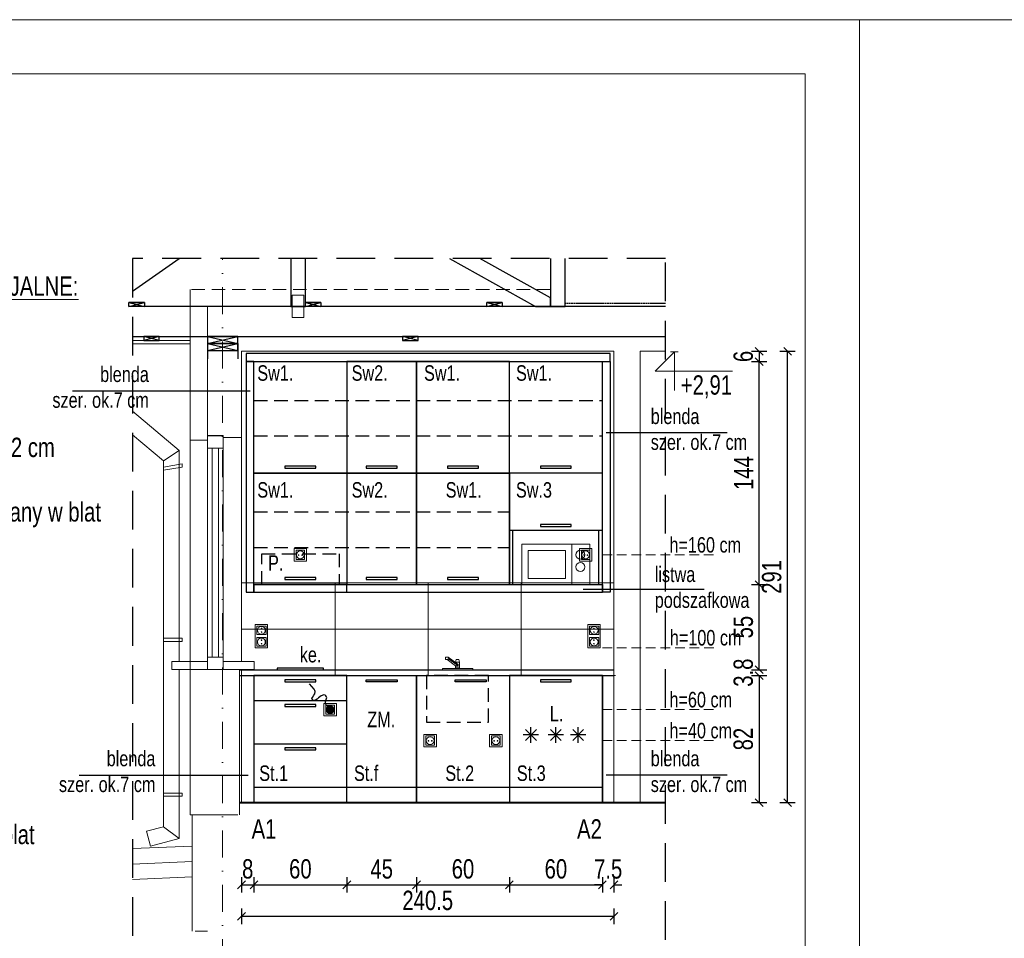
# Model space of a CAD drawing. Header units: inches. Extents: x 67014 to 70164, y -40762 to -35657.
# Tile 4 of 55: x 67522 to 68158, y -39870 to -39277. Entities that reach past the tile are written whole.
import ezdxf

# ---------------------------------------------------------------- set-up
doc = ezdxf.new("R2010")
doc.units = ezdxf.units.IN
doc.header["$MEASUREMENT"] = 0
for name, pattern in [('DASHDOT', [1, 0.5, -0.25, 0, -0.25]), ('DASHED', [0.75, 0.5, -0.25]), ('HIDDEN', [0.375, 0.25, -0.125])]:
    doc.linetypes.add(name, pattern=pattern)
for name, color, linetype, lineweight in [('A--tabelka rysunku', 7, 'Continuous', 0), ('A0-tabelka', 7, 'Continuous', 0), ('p--gniazdka', 1, 'Continuous', 0), ('p--kafelki', 251, 'Continuous', 13), ('p--koty wysok.', 7, 'Continuous', 0), ('p--meble kuchnia tech.', 84, 'Continuous', 25), ('p--meble numeracja', 5, 'Continuous', 0), ('p--numeracja rozwinięcie', 104, 'Continuous', 0)]:
    doc.layers.add(name, color=color, linetype=linetype, lineweight=lineweight)
doc.layers.add('AA_KOMINY.W+_Nr_Pióra__152', color=7, linetype='Continuous', lineweight=5, true_color=0x40cfff)
doc.layers.add('E_LAMPY', color=240, linetype='Continuous')
doc.styles.add('1-50', font='arial.ttf', dxfattribs={"width": 0.75, "height": 12.5})
doc.dimstyles.new('1-50', dxfattribs={"dimtxt": 12.5, "dimasz": 5, "dimexe": 5, "dimexo": 5, "dimgap": 0.09, "dimtad": 0, "dimdsep": 46, "dimtxsty": '1-50', "dimblk": 'OBLIQUE', "dimcen": 0.09, "dimadec": 0, "dimazin": 0, "dimtfac": 1, "dimtdec": 4, "dimtix": 1, "dimtofl": 0, "dimtmove": 2, "dimatfit": 3, "dimldrblk": 'OBLIQUE', "dimfxl": 5, "dimfxlon": 1, "dimtvp": 0.8, "dimtolj": 1, "dimtzin": 0, "dimarcsym": 0})

# ---------------------------------------------------------------- blocks, each defined once
blk = doc.blocks.new('bateria zlew')
at = {"lineweight": 0}
for p, q in [((-0.81, 6.51), (0.81, 6.51)), ((-0.41, 3.26), (6.11, 8.14)), ((6.11, 7.33), (-0.41, 2.44)), ((1.22, 2.44), (6.66, 6.52)), ((6.11, 8.14), (7.73, 8.14)), ((6.11, 6.51), (6.11, 7.33)), ((7.73, 6.51), (6.11, 6.51)), ((7.73, 8.14), (7.73, 6.51)), ((-9.77, 0), (-9.77, 0.81)), ((-9.77, 0.81), (9.77, 0.81)), ((9.77, 0), (-9.77, 0)), ((-1.22, 4.89), (1.22, 4.89)), ((-1.22, 0.81), (-1.22, 4.89)), ((-1.22, 1.63), (1.22, 1.63)), ((-0.41, 2.44), (-0.41, 3.26)), ((1.22, 2.44), (-0.41, 2.44)), ((1.22, 4.89), (1.22, 4.46)), ((1.22, 2.44), (1.22, 0.81)), ((9.77, 0.81), (9.77, 0))]:
    blk.add_line(p, q, dxfattribs=at)
for centre, start, end in [((2.04, 4.93), 151.0646, 180.8629), ((-2.04, 4.93), 359.1371, 28.93536)]:
    blk.add_arc(centre, 3.26, start, end, dxfattribs=at)
blk = doc.blocks.new('_OBLIQUE')
at = {"color": 0, "linetype": 'ByBlock', "lineweight": -2}
for p, q in [((-0.5, -0.5), (0.5, 0.5)), ((0, 0), (0, 0))]:
    blk.add_line(p, q, dxfattribs=at)
blk = doc.blocks.new('*D94')
at = {"color": 0, "lineweight": -2}
for p, q in [((67994.59, -39700.29), (68004.59, -39700.29)), ((67999.59, -39700.29), (67999.59, -39782.29)), ((67994.59, -39782.29), (68004.59, -39782.29))]:
    blk.add_line(p, q, dxfattribs=at)
at = {"layer": 'Defpoints', "color": 0}
for p in [(67930.47, -39700.29), (67944.92, -39782.29), (67999.59, -39782.29)]:
    blk.add_point(p, dxfattribs=at)
at = {"color": 0, "lineweight": -2, "xscale": 5, "yscale": 5, "zscale": 5}
for p, rotation in [((67999.59, -39700.29), 90), ((67999.59, -39782.29), 270)]:
    blk.add_blockref('_OBLIQUE', p, dxfattribs=dict(at, rotation=rotation))
at = {"color": 0, "insert": (67989.38, -39741.29), "char_height": 12.5, "attachment_point": 5, "rotation": 90, "style": '1-50'}
blk.add_mtext('\\A1;82', dxfattribs=at)
blk = doc.blocks.new('*D95')
at = {"color": 0, "lineweight": -2}
for p, q in [((67999.59, -39696.49), (67999.59, -39691.49)), ((67994.59, -39696.49), (68004.59, -39696.49)), ((67994.59, -39700.29), (68004.59, -39700.29)), ((67999.59, -39700.29), (67999.59, -39705.29))]:
    blk.add_line(p, q, dxfattribs=at)
at = {"layer": 'Defpoints', "color": 0}
for p in [(67922.97, -39696.49), (67922.97, -39700.29), (67999.59, -39696.49)]:
    blk.add_point(p, dxfattribs=at)
at = {"color": 0, "lineweight": -2, "xscale": 5, "yscale": 5, "zscale": 5}
for p, rotation in [((67999.59, -39696.49), 270), ((67999.59, -39700.29), 90)]:
    blk.add_blockref('_OBLIQUE', p, dxfattribs=dict(at, rotation=rotation))
at = {"color": 0, "insert": (67989.38, -39698.39), "char_height": 12.5, "attachment_point": 5, "rotation": 90, "style": '1-50'}
blk.add_mtext('\\A1;3.8', dxfattribs=at)
blk = doc.blocks.new('*D96')
at = {"color": 0, "lineweight": -2}
for p, q in [((67994.59, -39641.49), (68004.59, -39641.49)), ((67999.59, -39696.49), (67999.59, -39641.49)), ((67994.59, -39696.49), (68004.59, -39696.49))]:
    blk.add_line(p, q, dxfattribs=at)
at = {"layer": 'Defpoints', "color": 0}
for p in [(67922.97, -39641.49), (67999.59, -39641.49), (67922.97, -39696.49)]:
    blk.add_point(p, dxfattribs=at)
at = {"color": 0, "lineweight": -2, "xscale": 5, "yscale": 5, "zscale": 5}
for p, rotation in [((67999.59, -39641.49), 90), ((67999.59, -39696.49), 270)]:
    blk.add_blockref('_OBLIQUE', p, dxfattribs=dict(at, rotation=rotation))
at = {"color": 0, "insert": (67989.42, -39668.99), "char_height": 12.5, "attachment_point": 5, "rotation": 90, "style": '1-50'}
blk.add_mtext('\\A1;55', dxfattribs=at)
blk = doc.blocks.new('*D97')
at = {"color": 0, "lineweight": -2}
for p, q in [((67994.59, -39497.49), (68004.59, -39497.49)), ((67999.59, -39641.49), (67999.59, -39497.49)), ((67994.59, -39641.49), (68004.59, -39641.49))]:
    blk.add_line(p, q, dxfattribs=at)
at = {"layer": 'Defpoints', "color": 0}
for p in [(67898.33, -39497.49), (67999.59, -39497.49), (67922.97, -39641.49)]:
    blk.add_point(p, dxfattribs=at)
at = {"color": 0, "lineweight": -2, "xscale": 5, "yscale": 5, "zscale": 5}
for p, rotation in [((67999.59, -39497.49), 90), ((67999.59, -39641.49), 270)]:
    blk.add_blockref('_OBLIQUE', p, dxfattribs=dict(at, rotation=rotation))
at = {"color": 0, "insert": (67989.55, -39569.49), "char_height": 12.5, "attachment_point": 5, "rotation": 90, "style": '1-50'}
blk.add_mtext('\\A1;144', dxfattribs=at)
blk = doc.blocks.new('kuchenka mikrofalowa')
at = {"linetype": 'Continuous'}
for points in [[(0, 0), (44, 0), (44, 26), (0, 26)], [(0, 26), (32.31, 26), (32.31, 0), (0, 0)], [(44, 26), (32.31, 26), (32.31, 0), (44, 0)], [(4, 22), (28.31, 22), (28.31, 4), (4, 4)]]:
    blk.add_lwpolyline(points, close=True, dxfattribs=at)
for centre in [(37.85, 19.24), (37.85, 11.35)]:
    blk.add_circle(centre, 2.89, dxfattribs=at)
blk = doc.blocks.new('*D98')
at = {"color": 0, "lineweight": -2}
for p, q in [((67673.33, -39830.42), (67673.33, -39840.42)), ((67733.33, -39830.42), (67733.33, -39840.42)), ((67673.33, -39835.42), (67733.33, -39835.42))]:
    blk.add_line(p, q, dxfattribs=at)
at = {"layer": 'Defpoints', "color": 0}
for p in [(67673.33, -39799.34), (67733.33, -39799.34), (67733.33, -39835.42)]:
    blk.add_point(p, dxfattribs=at)
at = {"color": 0, "lineweight": -2, "xscale": 5, "yscale": 5, "zscale": 5, "rotation": 180}
blk.add_blockref('_OBLIQUE', (67673.33, -39835.42), dxfattribs=at)
at = {"color": 0, "lineweight": -2, "xscale": 5, "yscale": 5, "zscale": 5}
blk.add_blockref('_OBLIQUE', (67733.33, -39835.42), dxfattribs=at)
at = {"color": 0, "insert": (67703.33, -39825.21), "char_height": 12.5, "attachment_point": 5, "style": '1-50'}
blk.add_mtext('\\A1;60', dxfattribs=at)
blk = doc.blocks.new('*D99')
at = {"color": 0, "lineweight": -2}
for p, q in [((67778.33, -39830.42), (67778.33, -39840.42)), ((67838.33, -39830.42), (67838.33, -39840.42)), ((67778.33, -39835.42), (67838.33, -39835.42))]:
    blk.add_line(p, q, dxfattribs=at)
at = {"layer": 'Defpoints', "color": 0}
for p in [(67778.33, -39799.34), (67838.33, -39799.34), (67838.33, -39835.42)]:
    blk.add_point(p, dxfattribs=at)
at = {"color": 0, "lineweight": -2, "xscale": 5, "yscale": 5, "zscale": 5, "rotation": 180}
blk.add_blockref('_OBLIQUE', (67778.33, -39835.42), dxfattribs=at)
at = {"color": 0, "lineweight": -2, "xscale": 5, "yscale": 5, "zscale": 5}
blk.add_blockref('_OBLIQUE', (67838.33, -39835.42), dxfattribs=at)
at = {"color": 0, "insert": (67808.33, -39825.21), "char_height": 12.5, "attachment_point": 5, "style": '1-50'}
blk.add_mtext('\\A1;60', dxfattribs=at)
blk = doc.blocks.new('*D100')
at = {"color": 0, "lineweight": -2}
for p, q in [((67733.33, -39830.42), (67733.33, -39840.42)), ((67778.33, -39830.42), (67778.33, -39840.42)), ((67733.33, -39835.42), (67778.33, -39835.42))]:
    blk.add_line(p, q, dxfattribs=at)
at = {"layer": 'Defpoints', "color": 0}
for p in [(67733.33, -39799.34), (67778.33, -39799.34), (67778.33, -39835.42)]:
    blk.add_point(p, dxfattribs=at)
at = {"color": 0, "lineweight": -2, "xscale": 5, "yscale": 5, "zscale": 5, "rotation": 180}
blk.add_blockref('_OBLIQUE', (67733.33, -39835.42), dxfattribs=at)
at = {"color": 0, "lineweight": -2, "xscale": 5, "yscale": 5, "zscale": 5}
blk.add_blockref('_OBLIQUE', (67778.33, -39835.42), dxfattribs=at)
at = {"color": 0, "insert": (67755.83, -39825.25), "char_height": 12.5, "attachment_point": 5, "style": '1-50'}
blk.add_mtext('\\A1;45', dxfattribs=at)
blk = doc.blocks.new('*D101')
at = {"color": 0, "lineweight": -2}
for p, q in [((67838.33, -39830.42), (67838.33, -39840.42)), ((67898.33, -39830.42), (67898.33, -39840.42)), ((67838.33, -39835.42), (67898.33, -39835.42))]:
    blk.add_line(p, q, dxfattribs=at)
at = {"layer": 'Defpoints', "color": 0}
for p in [(67838.33, -39799.34), (67898.33, -39799.34), (67898.33, -39835.42)]:
    blk.add_point(p, dxfattribs=at)
at = {"color": 0, "lineweight": -2, "xscale": 5, "yscale": 5, "zscale": 5, "rotation": 180}
blk.add_blockref('_OBLIQUE', (67838.33, -39835.42), dxfattribs=at)
at = {"color": 0, "lineweight": -2, "xscale": 5, "yscale": 5, "zscale": 5}
blk.add_blockref('_OBLIQUE', (67898.33, -39835.42), dxfattribs=at)
at = {"color": 0, "insert": (67868.33, -39825.21), "char_height": 12.5, "attachment_point": 5, "style": '1-50'}
blk.add_mtext('\\A1;60', dxfattribs=at)
blk = doc.blocks.new('*D102')
at = {"color": 0, "lineweight": -2}
for p, q in [((67898.33, -39830.42), (67898.33, -39840.42)), ((67905.83, -39830.42), (67905.83, -39840.42)), ((67898.33, -39835.42), (67893.33, -39835.42)), ((67905.83, -39835.42), (67910.83, -39835.42))]:
    blk.add_line(p, q, dxfattribs=at)
at = {"layer": 'Defpoints', "color": 0}
for p in [(67898.33, -39799.34), (67905.83, -39799.34), (67905.83, -39835.42)]:
    blk.add_point(p, dxfattribs=at)
at = {"color": 0, "lineweight": -2, "xscale": 5, "yscale": 5, "zscale": 5}
blk.add_blockref('_OBLIQUE', (67898.33, -39835.42), dxfattribs=at)
at = {"color": 0, "lineweight": -2, "xscale": 5, "yscale": 5, "zscale": 5, "rotation": 180}
blk.add_blockref('_OBLIQUE', (67905.83, -39835.42), dxfattribs=at)
at = {"color": 0, "insert": (67902.08, -39825.25), "char_height": 12.5, "attachment_point": 5, "style": '1-50'}
blk.add_mtext('\\A1;7.5', dxfattribs=at)
blk = doc.blocks.new('*D103')
at = {"color": 0, "lineweight": -2}
for p, q in [((67665.33, -39830.42), (67665.33, -39840.42)), ((67673.33, -39830.42), (67673.33, -39840.42)), ((67665.33, -39835.42), (67673.33, -39835.42))]:
    blk.add_line(p, q, dxfattribs=at)
at = {"layer": 'Defpoints', "color": 0}
for p in [(67665.33, -39799.34), (67673.33, -39799.34), (67673.33, -39835.42)]:
    blk.add_point(p, dxfattribs=at)
at = {"color": 0, "lineweight": -2, "xscale": 5, "yscale": 5, "zscale": 5, "rotation": 180}
blk.add_blockref('_OBLIQUE', (67665.33, -39835.42), dxfattribs=at)
at = {"color": 0, "lineweight": -2, "xscale": 5, "yscale": 5, "zscale": 5}
blk.add_blockref('_OBLIQUE', (67673.33, -39835.42), dxfattribs=at)
at = {"color": 0, "insert": (67669.33, -39825.21), "char_height": 12.5, "attachment_point": 5, "style": '1-50'}
blk.add_mtext('\\A1;8', dxfattribs=at)
blk = doc.blocks.new('*D104')
at = {"color": 0, "lineweight": -2}
for p, q in [((67665.33, -39850.77), (67665.33, -39860.77)), ((67905.83, -39850.77), (67905.83, -39860.77)), ((67665.33, -39855.77), (67905.83, -39855.77))]:
    blk.add_line(p, q, dxfattribs=at)
at = {"layer": 'Defpoints', "color": 0}
for p in [(67665.33, -39815.6), (67905.83, -39815.6), (67905.83, -39855.77)]:
    blk.add_point(p, dxfattribs=at)
at = {"color": 0, "lineweight": -2, "xscale": 5, "yscale": 5, "zscale": 5, "rotation": 180}
blk.add_blockref('_OBLIQUE', (67665.33, -39855.77), dxfattribs=at)
at = {"color": 0, "lineweight": -2, "xscale": 5, "yscale": 5, "zscale": 5}
blk.add_blockref('_OBLIQUE', (67905.83, -39855.77), dxfattribs=at)
at = {"color": 0, "insert": (67785.58, -39845.56), "char_height": 12.5, "attachment_point": 5, "style": '1-50'}
blk.add_mtext('\\A1;240.5', dxfattribs=at)
blk = doc.blocks.new('*D105')
at = {"color": 0, "lineweight": -2}
for p, q in [((68012.95, -39490.79), (68022.95, -39490.79)), ((68017.95, -39782.29), (68017.95, -39490.79)), ((68012.95, -39782.29), (68022.95, -39782.29))]:
    blk.add_line(p, q, dxfattribs=at)
at = {"layer": 'Defpoints', "color": 0}
for p in [(67994.59, -39490.79), (68017.95, -39490.79), (67994.59, -39782.29)]:
    blk.add_point(p, dxfattribs=at)
at = {"color": 0, "lineweight": -2, "xscale": 5, "yscale": 5, "zscale": 5}
for p, rotation in [((68017.95, -39490.79), 90), ((68017.95, -39782.29), 270)]:
    blk.add_blockref('_OBLIQUE', p, dxfattribs=dict(at, rotation=rotation))
at = {"color": 0, "insert": (68007.74, -39636.54), "char_height": 12.5, "attachment_point": 5, "rotation": 90, "style": '1-50'}
blk.add_mtext('\\A1;291', dxfattribs=at)
blk = doc.blocks.new('kota wykoń')
for p, q in [((0, 25), (0, 0)), ((0, 0), (-12.5, 12.5)), ((-12.5, 12.5), (37.5, 12.5))]:
    blk.add_line(p, q)
at = {"lineweight": 0}
blk.add_line((-2.5, 0), (2.5, 0), dxfattribs=at)
blk = doc.blocks.new('*D106')
at = {"color": 0, "lineweight": -2}
for p, q in [((67994.59, -39490.79), (68004.59, -39490.79)), ((67999.59, -39490.79), (67999.59, -39497.49)), ((67994.59, -39497.49), (68004.59, -39497.49))]:
    blk.add_line(p, q, dxfattribs=at)
at = {"layer": 'Defpoints', "color": 0}
for p in [(67905.83, -39490.79), (67898.33, -39497.49), (67999.59, -39497.49)]:
    blk.add_point(p, dxfattribs=at)
at = {"color": 0, "lineweight": -2, "xscale": 5, "yscale": 5, "zscale": 5}
for p, rotation in [((67999.59, -39490.79), 90), ((67999.59, -39497.49), 270)]:
    blk.add_blockref('_OBLIQUE', p, dxfattribs=dict(at, rotation=rotation))
at = {"color": 0, "insert": (67989.38, -39494.14), "char_height": 12.5, "attachment_point": 5, "rotation": 90, "style": '1-50'}
blk.add_mtext('\\A1;6', dxfattribs=at)
blk = doc.blocks.new('SPLINE_10', base_point=(16648.9, -8782.5))
at = {"lineweight": 30, "true_color": 0xf50000}
h = blk.add_hatch(color=1, dxfattribs=at)
h.dxf.hatch_style = 1
h.paths.add_polyline_path([(16574.2, -8575.1, 1), (16553.8, -8575.1, 1)])
at = {"color": 1, "lineweight": 30, "true_color": 0xf50000}
blk.add_circle((16564, -8575.1), 10.2, dxfattribs=at)
at = {"layer": 'AA_KOMINY.W+_Nr_Pióra__152', "color": 1, "lineweight": 30, "true_color": 0xf50000, "flags": 128}
for points in [[(16568.7, -8507.5), (16563.9, -8503.2), (16562.5, -8499.8), (16562.1, -8495.2), (16562.1, -8473.3)], [(16568.6, -8524.7), (16574.3, -8524.7), (16580.1, -8523.8), (16583.2, -8522.5), (16586, -8520), (16586.5, -8518.3), (16586.6, -8515.2), (16585.6, -8513.2), (16582.5, -8511.6), (16574.1, -8509), (16568.7, -8507.5)], [(16553.6, -8542.9), (16550.6, -8541.8), (16548.2, -8540.1), (16547, -8537.4), (16547, -8533.9), (16547.8, -8530.7), (16549.9, -8527.6), (16558.3, -8524.7)], [(16558.3, -8524.7), (16568.6, -8524.7)], [(16564, -8568.5), (16564, -8555.3), (16563, -8551.7), (16561.9, -8549.8), (16559.8, -8547), (16553.6, -8542.9)]]:
    blk.add_lwpolyline(points, dxfattribs=at)

msp = doc.modelspace()

# ---------------------------------------------------------------- linework, layer by layer
at = {"color": 0, "linetype": 'DASHDOT', "lineweight": 0, "ltscale": 35}
msp.add_line((67653.134, -39923.087), (67653.134, -39430.972), dxfattribs=at)
at = {"color": 0, "lineweight": 0, "ltscale": 35}
for p, q in [((67632.184, -39548.288), (67632.184, -39450.856)), ((67595.003, -39481.288), (67939.179, -39481.288)), ((67643.384, -39545.288), (67643.384, -39481.288)), ((67643.384, -39520.988), (67643.384, -39481.288)), ((67664.084, -39481.288), (67939.179, -39481.288)), ((67665.334, -39490.788), (67905.834, -39490.788)), ((67665.334, -39546.538), (67665.334, -39490.788)), ((67905.834, -39490.788), (67905.834, -39782.288)), ((67922.734, -39490.788), (67922.734, -39782.288)), ((67922.734, -39490.788), (67939.179, -39490.788)), ((67632.184, -39548.288), (67643.384, -39548.288)), ((67653.384, -39546.538), (67665.334, -39546.538)), ((67632.184, -39696.288), (67632.184, -39790.288)), ((67664.084, -39696.288), (67664.084, -39790.288)), ((67665.334, -39696.288), (67665.334, -39782.288)), ((67643.384, -39790.288), (67632.134, -39790.288)), ((67662.884, -39790.288), (67643.384, -39790.288))]:
    msp.add_line(p, q, dxfattribs=at)
at = {"color": 0, "linetype": 'HIDDEN', "lineweight": 0, "ltscale": 35}
msp.add_line((67864.859, -39450.856), (67632.184, -39450.856), dxfattribs=at)
at = {"color": 0, "linetype": 'Continuous', "lineweight": 0, "ltscale": 12}
msp.add_line((67643.384, -39481.288), (67643.384, -39461.788), dxfattribs=at)
at = {"linetype": 'DASHED'}
msp.add_line((67874.359, -39459.788), (67939.179, -39459.788), dxfattribs=at)
at = {"color": 0, "linetype": 'Continuous', "lineweight": 0, "ltscale": 35}
for p, q in [((67595.003, -39483.788), (67632.184, -39483.788)), ((67595.003, -39485.988), (67632.184, -39485.988)), ((67633.384, -39790.288), (67633.384, -39865.288)), ((67633.384, -39810.373), (67595.003, -39811.997)), ((67633.384, -39820.375), (67595.003, -39821.999)), ((67633.384, -39830.373), (67595.003, -39831.997)), ((67635.384, -39865.288), (67643.384, -39865.288))]:
    msp.add_line(p, q, dxfattribs=at)
for p, q in [((67643.384, -39481.288), (67643.384, -39485.788)), ((67662.884, -39481.288), (67643.384, -39481.288)), ((67643.384, -39481.288), (67662.884, -39485.788)), ((67643.384, -39485.788), (67662.884, -39481.288)), ((67643.384, -39481.288), (67662.884, -39481.288)), ((67662.884, -39485.788), (67662.884, -39481.288)), ((67643.384, -39485.788), (67662.884, -39485.788)), ((67643.384, -39485.788), (67643.384, -39495.788)), ((67643.384, -39485.788), (67643.384, -39490.288)), ((67662.884, -39485.788), (67643.384, -39485.788)), ((67643.384, -39485.788), (67662.884, -39490.288)), ((67643.384, -39490.288), (67662.884, -39485.788)), ((67643.384, -39485.788), (67662.884, -39485.788)), ((67643.384, -39490.288), (67662.884, -39490.288)), ((67662.884, -39485.788), (67662.884, -39495.788)), ((67662.884, -39490.288), (67662.884, -39485.788)), ((67556.208, -39516.359), (67670.99, -39516.359)), ((67643.384, -39545.288), (67653.134, -39545.288)), ((67978.85, -39543.528), (67900.814, -39543.528)), ((67964.042, -39644.741), (67886.006, -39644.741)), ((67560.457, -39764.554), (67669.602, -39764.554)), ((67978.85, -39764.554), (67900.814, -39764.554))]:
    msp.add_line(p, q)
at = {"color": 0, "lineweight": 0}
for p, q in [((67625.034, -39554.821), (67595.003, -39529.519)), ((67615.034, -39561.58), (67595.003, -39544.704)), ((67632.184, -39548.288), (67632.184, -39696.288)), ((67665.334, -39691.288), (67665.334, -39546.538)), ((67615.034, -39561.58), (67625.034, -39554.821)), ((67625.034, -39691.288), (67625.034, -39554.821)), ((67615.034, -39797.909), (67615.034, -39561.58)), ((67625.034, -39805.582), (67625.034, -39696.288)), ((67615.034, -39797.909), (67604.064, -39800.849)), ((67604.064, -39800.849), (67606.652, -39810.508)), ((67615.034, -39797.909), (67625.034, -39805.582)), ((67625.034, -39805.582), (67606.652, -39810.508))]:
    msp.add_line(p, q, dxfattribs=at)
at = {"color": 0, "linetype": 'Continuous'}
for p, q in [((67857.195, -39738.627), (67847.195, -39738.627)), ((67855.731, -39742.162), (67848.66, -39735.091)), ((67848.66, -39742.162), (67855.731, -39735.091)), ((67852.195, -39743.627), (67852.195, -39733.627)), ((67873.308, -39738.627), (67863.308, -39738.627)), ((67871.843, -39742.162), (67864.772, -39735.091)), ((67864.772, -39742.162), (67871.843, -39735.091)), ((67868.308, -39743.627), (67868.308, -39733.627)), ((67887.713, -39738.627), (67877.713, -39738.627)), ((67886.248, -39742.162), (67879.177, -39735.091)), ((67879.177, -39742.162), (67886.248, -39735.091)), ((67882.713, -39743.627), (67882.713, -39733.627))]:
    msp.add_line(p, q, dxfattribs=at)
at = {"color": 0, "linetype": 'Continuous', "lineweight": 40, "ltscale": 35}
for p, q in [((67664.134, -39782.288), (67920.284, -39782.288)), ((67920.284, -39782.288), (67939.179, -39782.288))]:
    msp.add_line(p, q, dxfattribs=at)
for points in [[(67595.48, -39430.972), (67595.003, -39431.306)], [(67595.003, -39452.059), (67625.118, -39430.972)], [(67697.076, -39430.972), (67697.076, -39461.788), (67706.576, -39461.788), (67706.576, -39430.972)], [(67799.551, -39430.972), (67855.071, -39461.788), (67864.859, -39461.788), (67864.859, -39456.356), (67819.126, -39430.972)], [(67864.859, -39430.972), (67864.859, -39461.788), (67874.359, -39461.788), (67874.359, -39430.972)], [(67939.179, -39461.788), (67595.003, -39461.788)], [(67595.003, -39481.288), (67939.179, -39481.288)]]:
    msp.add_lwpolyline(points)
at = {"linetype": 'HIDDEN', "ltscale": 100}
msp.add_lwpolyline([(67939.179, -39430.972), (67595.003, -39430.972), (67595.003, -39908.538), (67939.179, -39908.538)], close=True, dxfattribs=at)
for points in [[(67602.658, -39461.788), (67592.658, -39461.788), (67592.658, -39459.288), (67602.658, -39459.288)], [(67602.658, -39461.788), (67592.658, -39461.788), (67602.658, -39459.288), (67592.658, -39459.288)], [(67716.576, -39461.788), (67706.576, -39461.788), (67706.576, -39459.288), (67716.576, -39459.288)], [(67716.576, -39461.788), (67706.576, -39461.788), (67716.576, -39459.288), (67706.576, -39459.288)], [(67833.745, -39461.788), (67823.745, -39461.788), (67823.745, -39459.288), (67833.745, -39459.288)], [(67833.745, -39461.788), (67823.745, -39461.788), (67833.745, -39459.288), (67823.745, -39459.288)], [(67602.184, -39483.788), (67612.184, -39483.788), (67612.184, -39481.288), (67602.184, -39481.288)], [(67602.184, -39483.788), (67612.184, -39483.788), (67602.184, -39481.288), (67612.184, -39481.288)], [(67769.384, -39483.788), (67779.384, -39483.788), (67779.384, -39481.288), (67769.384, -39481.288)], [(67769.384, -39483.788), (67779.384, -39483.788), (67769.384, -39481.288), (67779.384, -39481.288)]]:
    msp.add_lwpolyline(points, close=True)
at = {"lineweight": 0}
msp.add_lwpolyline([(67705.626, -39468.938), (67705.626, -39454.638), (67698.026, -39454.638), (67698.026, -39468.938)], close=True, dxfattribs=at)
at = {"color": 0, "linetype": 'Continuous', "lineweight": 0}
for points in [[(67643.384, -39545.288), (67653.384, -39545.288), (67653.384, -39696.288), (67643.384, -39696.288)], [(67643.384, -39545.288), (67653.384, -39545.288), (67653.384, -39553.288), (67643.384, -39553.288)], [(67646.384, -39553.288), (67650.384, -39553.288), (67650.384, -39688.288), (67646.384, -39688.288)], [(67643.384, -39696.288), (67620.384, -39696.288), (67620.384, -39691.288), (67643.384, -39691.288)], [(67643.384, -39696.288), (67653.384, -39696.288), (67653.384, -39688.288), (67643.384, -39688.288)], [(67653.384, -39696.288), (67673.384, -39696.288), (67673.384, -39691.288), (67653.384, -39691.288)]]:
    msp.add_lwpolyline(points, close=True, dxfattribs=at)
at = {"color": 0, "lineweight": 0}
for points in [[(67615.034, -39565.551), (67627.034, -39563.551), (67627.034, -39565.551), (67615.034, -39567.551)], [(67615.034, -39676.203), (67627.034, -39676.203), (67627.034, -39678.203), (67615.034, -39678.203)], [(67615.034, -39776.203), (67627.034, -39776.203), (67627.034, -39778.203), (67615.034, -39778.203)]]:
    msp.add_lwpolyline(points, close=True, dxfattribs=at)
at = {"layer": 'A--tabelka rysunku', "linetype": 'Continuous'}
for points in [[(67014.402, -40761.616), (68064.402, -40761.616), (68064.402, -39276.616), (67014.402, -39276.616)], [(68064.402, -40761.616), (70164.402, -40761.616), (70164.402, -39276.616), (68064.402, -39276.616)], [(68064.402, -40761.616), (70164.402, -40761.616), (70164.402, -39276.616), (68064.402, -39276.616)], [(67114.402, -40726.616), (68029.402, -40726.616), (68029.402, -39311.616), (67114.402, -39311.616)]]:
    msp.add_lwpolyline(points, close=True, dxfattribs=at)
at = {"layer": 'p--gniazdka', "linetype": 'HIDDEN', "ltscale": 25}
for p, q in [((67898.334, -39622.288), (67970.369, -39622.288)), ((67889.003, -39682.288), (67970.629, -39682.288)), ((67898.334, -39722.288), (67970.369, -39722.288)), ((67898.334, -39742.288), (67970.369, -39742.288))]:
    msp.add_line(p, q, dxfattribs=at)
at = {"layer": 'p--gniazdka', "linetype": 'Continuous'}
for points in [[(67699.334, -39626.288), (67707.334, -39626.288), (67707.334, -39618.288), (67699.334, -39618.288)], [(67700.584, -39625.288), (67706.084, -39625.288), (67706.084, -39619.288), (67700.584, -39619.288)], [(67682.164, -39667.288), (67682.164, -39682.288), (67674.164, -39682.288), (67674.164, -39667.288)], [(67681.164, -39668.288), (67681.164, -39673.788), (67675.164, -39673.788), (67675.164, -39668.288)], [(67889.003, -39667.288), (67889.003, -39682.288), (67897.003, -39682.288), (67897.003, -39667.288)], [(67890.003, -39668.288), (67890.003, -39673.788), (67896.003, -39673.788), (67896.003, -39668.288)], [(67681.164, -39681.288), (67681.164, -39675.788), (67675.164, -39675.788), (67675.164, -39681.288)], [(67890.003, -39681.288), (67890.003, -39675.788), (67896.003, -39675.788), (67896.003, -39681.288)], [(67718.579, -39726.288), (67726.579, -39726.288), (67726.579, -39718.288), (67718.579, -39718.288)], [(67719.829, -39725.288), (67725.329, -39725.288), (67725.329, -39719.288), (67719.829, -39719.288)], [(67791.129, -39746.288), (67783.129, -39746.288), (67783.129, -39738.288), (67791.129, -39738.288)], [(67825.539, -39746.288), (67833.539, -39746.288), (67833.539, -39738.288), (67825.539, -39738.288)], [(67789.879, -39745.288), (67784.379, -39745.288), (67784.379, -39739.288), (67789.879, -39739.288)], [(67826.789, -39745.288), (67832.289, -39745.288), (67832.289, -39739.288), (67826.789, -39739.288)]]:
    msp.add_lwpolyline(points, close=True, dxfattribs=at)
for centre, radius in [((67703.334, -39622.288), 2.522), ((67702.2, -39622.4), 0.217), ((67704.468, -39622.4), 0.217), ((67678.164, -39671.038), 2.522), ((67893.003, -39671.038), 2.522), ((67678.277, -39669.904), 0.217), ((67678.277, -39672.172), 0.217), ((67892.891, -39669.904), 0.217), ((67892.891, -39672.172), 0.217), ((67678.164, -39678.538), 2.522), ((67678.277, -39677.404), 0.217), ((67678.277, -39679.672), 0.217), ((67893.003, -39678.538), 2.522), ((67892.891, -39677.404), 0.217), ((67892.891, -39679.672), 0.217), ((67722.579, -39722.288), 2.522), ((67721.445, -39722.4), 0.217), ((67723.712, -39722.4), 0.217), ((67787.129, -39742.288), 2.522), ((67785.995, -39742.4), 0.217), ((67788.262, -39742.4), 0.217), ((67829.539, -39742.288), 2.522), ((67828.405, -39742.4), 0.217), ((67830.673, -39742.4), 0.217)]:
    msp.add_circle(centre, radius, dxfattribs=at)
at = {"layer": 'p--kafelki', "linetype": 'Continuous'}
for p, q in [((67665.334, -39640.288), (67905.834, -39640.288)), ((67725.834, -39640.288), (67725.834, -39700.288)), ((67785.834, -39640.288), (67785.834, -39700.288)), ((67845.834, -39640.288), (67845.834, -39700.288)), ((67665.334, -39670.288), (67905.834, -39670.288)), ((67666.334, -39700.288), (67906.834, -39700.288))]:
    msp.add_line(p, q, dxfattribs=at)
at = {"layer": 'p--kafelki', "color": 1, "linetype": 'Continuous'}
for points in [[(67883.593, -39626.288), (67891.593, -39626.288), (67891.593, -39618.288), (67883.593, -39618.288)], [(67884.843, -39625.288), (67890.343, -39625.288), (67890.343, -39619.288), (67884.843, -39619.288)]]:
    msp.add_lwpolyline(points, close=True, dxfattribs=at)
for centre, radius in [((67887.593, -39622.288), 2.522), ((67886.459, -39622.4), 0.217), ((67888.727, -39622.4), 0.217)]:
    msp.add_circle(centre, radius, dxfattribs=at)
at = {"layer": 'p--meble kuchnia tech.', "ltscale": 35}
for p, q in [((67838.334, -39497.488), (67898.334, -39497.488)), ((67898.334, -39606.488), (67838.334, -39606.488)), ((67673.334, -39641.488), (67898.334, -39641.488)), ((67673.334, -39641.488), (67673.334, -39646.488)), ((67898.334, -39641.488), (67898.334, -39646.488)), ((67673.334, -39646.488), (67898.334, -39646.488)), ((67664.134, -39696.488), (67905.834, -39696.488)), ((67664.134, -39700.288), (67905.834, -39700.288)), ((67717.334, -39700.288), (67905.834, -39700.288)), ((67898.334, -39700.288), (67898.334, -39782.288)), ((67673.334, -39716.288), (67733.334, -39716.288)), ((67673.334, -39744.288), (67733.334, -39744.288)), ((67673.334, -39772.288), (67898.334, -39772.288))]:
    msp.add_line(p, q, dxfattribs=at)
at = {"layer": 'p--meble kuchnia tech.', "linetype": 'HIDDEN', "ltscale": 35}
for p, q in [((67673.334, -39522.488), (67898.334, -39522.488)), ((67673.334, -39545.488), (67898.334, -39545.488)), ((67673.334, -39594.488), (67838.334, -39594.488)), ((67673.334, -39617.488), (67838.334, -39617.488))]:
    msp.add_line(p, q, dxfattribs=at)
at = {"layer": 'p--meble kuchnia tech.', "ltscale": 35}
for points in [[(67668.334, -39497.488), (67903.325, -39497.488), (67903.325, -39492.334), (67668.334, -39492.334)], [(67673.334, -39497.488), (67668.334, -39497.488), (67668.334, -39646.488), (67673.334, -39646.488)], [(67733.334, -39569.488), (67673.334, -39569.488), (67673.334, -39497.488), (67733.334, -39497.488)], [(67733.334, -39569.488), (67778.334, -39569.488), (67778.334, -39497.488), (67733.334, -39497.488)], [(67778.334, -39569.488), (67838.334, -39569.488), (67838.334, -39497.488), (67778.334, -39497.488)], [(67898.334, -39497.488), (67903.334, -39497.488), (67903.334, -39646.488), (67898.334, -39646.488)], [(67693.334, -39566.253), (67713.281, -39566.253), (67713.281, -39564.996), (67693.334, -39564.996)], [(67745.834, -39566.253), (67765.781, -39566.253), (67765.781, -39564.996), (67745.834, -39564.996)], [(67798.334, -39566.253), (67818.281, -39566.253), (67818.281, -39564.996), (67798.334, -39564.996)], [(67858.334, -39566.253), (67878.281, -39566.253), (67878.281, -39564.996), (67858.334, -39564.996)], [(67733.334, -39641.488), (67673.334, -39641.488), (67673.334, -39569.488), (67733.334, -39569.488)], [(67733.334, -39641.488), (67778.334, -39641.488), (67778.334, -39569.488), (67733.334, -39569.488)], [(67778.334, -39641.488), (67838.334, -39641.488), (67838.334, -39569.488), (67778.334, -39569.488)], [(67838.334, -39641.488), (67898.334, -39641.488), (67898.334, -39569.488), (67838.334, -39569.488)], [(67858.334, -39603.952), (67878.281, -39603.952), (67878.281, -39602.695), (67858.334, -39602.695)], [(67693.334, -39638.253), (67713.281, -39638.253), (67713.281, -39636.996), (67693.334, -39636.996)], [(67745.834, -39638.253), (67765.781, -39638.253), (67765.781, -39636.996), (67745.834, -39636.996)], [(67798.334, -39638.253), (67818.281, -39638.253), (67818.281, -39636.996), (67798.334, -39636.996)], [(67733.334, -39641.488), (67673.334, -39641.488), (67673.334, -39646.488), (67733.334, -39646.488)], [(67673.334, -39782.288), (67733.334, -39782.288), (67733.334, -39700.288), (67673.334, -39700.288)], [(67688.308, -39696.488), (67718.308, -39696.488), (67718.308, -39695.488), (67688.308, -39695.488)], [(67778.334, -39782.288), (67733.334, -39782.288), (67733.334, -39700.288), (67778.334, -39700.288)], [(67838.334, -39782.288), (67778.334, -39782.288), (67778.334, -39700.288), (67838.334, -39700.288)], [(67838.334, -39782.288), (67898.334, -39782.288), (67898.334, -39700.288), (67838.334, -39700.288)], [(67693.334, -39704.31), (67713.281, -39704.31), (67713.281, -39703.053), (67693.334, -39703.053)], [(67765.834, -39704.31), (67745.887, -39704.31), (67745.887, -39703.053), (67765.834, -39703.053)], [(67823.334, -39704.31), (67803.387, -39704.31), (67803.387, -39703.053), (67823.334, -39703.053)], [(67858.334, -39704.31), (67878.281, -39704.31), (67878.281, -39703.053), (67858.334, -39703.053)], [(67693.334, -39720.31), (67713.281, -39720.31), (67713.281, -39719.053), (67693.334, -39719.053)], [(67693.334, -39748.31), (67713.281, -39748.31), (67713.281, -39747.053), (67693.334, -39747.053)]]:
    msp.add_lwpolyline(points, close=True, dxfattribs=at)
for points in [[(67840.481, -39641.488), (67840.481, -39606.488)], [(67896.134, -39641.488), (67896.134, -39606.488)]]:
    msp.add_lwpolyline(points, dxfattribs=at)
at = {"layer": 'p--meble kuchnia tech.', "linetype": 'HIDDEN', "ltscale": 35}
for points in [[(67678.334, -39621.569), (67728.334, -39621.569), (67728.334, -39641.488), (67678.334, -39641.488)], [(67824.829, -39700.288), (67784.829, -39700.288), (67784.829, -39730.288), (67824.829, -39730.288)]]:
    msp.add_lwpolyline(points, close=True, dxfattribs=at)

# ---------------------------------------------------------------- block references
at = {"layer": 'E_LAMPY', "linetype": 'Continuous', "xscale": -0.2100000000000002, "yscale": 0.2100000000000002, "zscale": 0.2100000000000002, "rotation": 39.62132203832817}
msp.add_blockref('SPLINE_10', (67736.61, -39767.194), dxfattribs=at)
at = {"layer": 'p--kafelki', "linetype": 'Continuous'}
msp.add_blockref('kuchenka mikrofalowa', (67846.334, -39641.488), dxfattribs=at)
at = {"layer": 'p--kafelki', "linetype": 'Continuous', "xscale": -1}
msp.add_blockref('bateria zlew', (67804.829, -39696.488), dxfattribs=at)
at = {"layer": 'p--koty wysok.', "xscale": -1, "rotation": 180}
msp.add_blockref('kota wykoń', (67944.87, -39491.225), dxfattribs=at)

# ---------------------------------------------------------------- texts
at = {"layer": 'A0-tabelka', "lineweight": 5, "style": '1-50'}
for s, insert, char_height, width, attachment_point in [('\\pxql;{\\LZESTAWIENIE WYPOSAŻENIA POMIESZCZENIE  SOCJALNE:\\P\\pxql;}\\P\\pxql;{\\LMEBLE:\\P\\pxql;}St1. - szafka stojąca 3 szuflady szer. 60x60x82 cm \\P\\pxql;Stf - szafka stojąca do zabudowy zmywarki 45x60x85 cm\\P\\pxql;St2 - szafka stojąca zlewozmykakowa z szufladą 60x60x82 cm\\P\\pxql;St3 - szafka stojąca pod zabudowę lodówki 60x60x82 cm\\P\\pxql;z - zlewozmywak jednokomorowy z ociekaczem, wpuszczany w blat\\P\\pxql;bl - blat kuchenny gr. 3,8 cm dł. ok. 240 cm\\P\\pxql;Sw1 - szafka wisząca 60x35x72 cm \\P\\pxql;Sw2- szafka wisząca 45 x35x72 cm\\P\\pxql;Sw3- szafka wisząca pod mikrofalówkę 60x 35 x 72 cm\\P\\pxql;ks2 - krzesło szt .2\\P\\pxql;st - stolik 60 x 80 x 75 cm\\P\\pxql;\\P\\pxql;{\\L URZĄDZENIA  ELEKTRYCZNE^I\\P\\pxql;}L- lodówka podblatowa do zabudowy szer. 60x55x82 cm\\P\\pxql;ke - kuchenka elektryczna dwupalnikowa wpuszczana w blat\\P\\pxql;km - kuchenka mikrofalowa \\P\\pxql;ZM - zmywarka szer. 45 cm\\P\\pxql;P - pochłaniacz podszafkowy z wkładem węglowym', (67180.858, -39442.425), 12.5, 422.81147, 1), ('blenda\\Pszer. ok.7 cm', (67605.48, -39500.651), 10, 102.78666, 3), ('blenda\\Pszer. ok.7 cm', (67929.578, -39527.821), 10, 102.78666, 1), ('listwa\\Ppodszafkowa', (67932.175, -39629.868), 10, 102.78666, 1), ('blenda\\Pszer. ok.7 cm', (67609.729, -39748.846), 10, 102.78666, 3), ('blenda\\Pszer. ok.7 cm', (67929.578, -39748.846), 10, 102.78666, 1)]:
    msp.add_mtext(s, dxfattribs=dict(at, insert=insert, char_height=char_height, width=width, attachment_point=attachment_point))
at = {"layer": 'p--gniazdka', "char_height": 10, "width": 53.91377, "attachment_point": 1, "style": '1-50'}
for s, insert in [('h=160 cm', (67941.645, -39610.829)), ('h=100 cm', (67941.904, -39670.829)), ('h=60 cm', (67941.645, -39710.829)), ('h=40 cm', (67941.645, -39730.829))]:
    msp.add_mtext(s, dxfattribs=dict(at, insert=insert))
at = {"layer": 'p--koty wysok.', "insert": (67948.966, -39521.151), "char_height": 12.5, "width": 155.56197, "attachment_point": 7, "style": '1-50'}
msp.add_mtext('+2,91', dxfattribs=at)
at = {"layer": 'p--meble numeracja', "linetype": 'Continuous', "lineweight": 5, "char_height": 10, "style": '1-50'}
for s, insert, width, attachment_point in [('Sw1.', (67675.513, -39499.845), 22.74678, 1), ('Sw2.', (67736.428, -39499.845), 22.74678, 1), ('Sw1.', (67783.193, -39499.845), 22.74678, 1), ('Sw1.', (67842.584, -39499.845), 22.74678, 1), ('Sw1.', (67675.513, -39575.333), 22.74678, 1), ('Sw2.', (67736.428, -39575.333), 22.74678, 1), ('Sw1.', (67797.177, -39575.333), 22.74678, 1), ('Sw.3', (67842.522, -39575.333), 22.74678, 1), ('P.', (67682.449, -39622.564), 22.74678, 1), ('ke.', (67702.959, -39681.767), 22.74678, 1), ('L.', (67864.398, -39719.893), 5.96529, 1), ('ZM.', (67764.561, -39723.606), 5.96529, 3), ('St.1', (67676.747, -39758.339), 5.96529, 1), ('St.f', (67737.935, -39758.339), 5.96529, 1), ('St.2', (67796.915, -39758.339), 5.96529, 1), ('St.3', (67843.115, -39758.339), 5.96529, 1)]:
    msp.add_mtext(s, dxfattribs=dict(at, insert=insert, width=width, attachment_point=attachment_point))
at = {"layer": 'p--numeracja rozwinięcie', "style": '1-50', "width": 0.75}
for s, p in [('A1', (67671.869, -39805.582)), ('A2', (67881.996, -39805.582))]:
    msp.add_text(s, height=12.5, dxfattribs=at).set_placement(p)

# ---------------------------------------------------------------- dimensions: what is measured, and where the dimension line sits
for base, p1, p2, text, picture, middle in [((67999.587, -39497.488), (67905.834, -39490.788), (67898.334, -39497.488), '6', '*D106', (67989.377, -39494.138)), ((68017.947, -39490.788), (67994.587, -39782.288), (67994.587, -39490.788), '291', '*D105', (68007.737, -39636.538))]:
    dim = msp.add_linear_dim(base=base, p1=p1, p2=p2, angle=90, text=text, dimstyle='1-50', override={"dimtxt": 12.5})
    dim.commit()
    dim.dimension.update_dxf_attribs({"geometry": picture, "text_midpoint": middle})
dim = msp.add_linear_dim(base=(67999.587, -39497.488), p1=(67922.974, -39641.488), p2=(67898.334, -39497.488), angle=90, dimstyle='1-50')
dim.commit()
dim.dimension.update_dxf_attribs({"geometry": '*D97', "text_midpoint": (67989.547, -39569.488)})
for base, p1, p2, picture, middle in [((67999.587, -39641.488), (67922.974, -39696.488), (67922.974, -39641.488), '*D96', (67989.417, -39668.988)), ((67999.587, -39696.488), (67922.974, -39700.288), (67922.974, -39696.488), '*D95', (67989.377, -39698.388)), ((67999.587, -39782.288), (67930.474, -39700.288), (67944.924, -39782.288), '*D94', (67989.377, -39741.288))]:
    dim = msp.add_linear_dim(base=base, p1=p1, p2=p2, angle=90, dimstyle='1-50', override={"dimtxt": 12.5})
    dim.commit()
    dim.dimension.update_dxf_attribs({"geometry": picture, "text_midpoint": middle})
for base, p1, p2, picture, middle in [((67673.334, -39835.416), (67665.334, -39799.337), (67673.334, -39799.337), '*D103', (67669.334, -39825.206)), ((67733.334, -39835.416), (67673.334, -39799.337), (67733.334, -39799.337), '*D98', (67703.334, -39825.206)), ((67778.334, -39835.416), (67733.334, -39799.337), (67778.334, -39799.337), '*D100', (67755.834, -39825.246)), ((67838.334, -39835.416), (67778.334, -39799.337), (67838.334, -39799.337), '*D99', (67808.334, -39825.206)), ((67898.334, -39835.416), (67838.334, -39799.337), (67898.334, -39799.337), '*D101', (67868.334, -39825.206)), ((67905.834, -39835.416), (67898.334, -39799.337), (67905.834, -39799.337), '*D102', (67902.084, -39825.246)), ((67905.834, -39855.771), (67665.334, -39815.599), (67905.834, -39815.599), '*D104', (67785.584, -39845.561))]:
    dim = msp.add_linear_dim(base=base, p1=p1, p2=p2, dimstyle='1-50')
    dim.commit()
    dim.dimension.update_dxf_attribs({"geometry": picture, "text_midpoint": middle})

doc.saveas('drawing.dxf')
